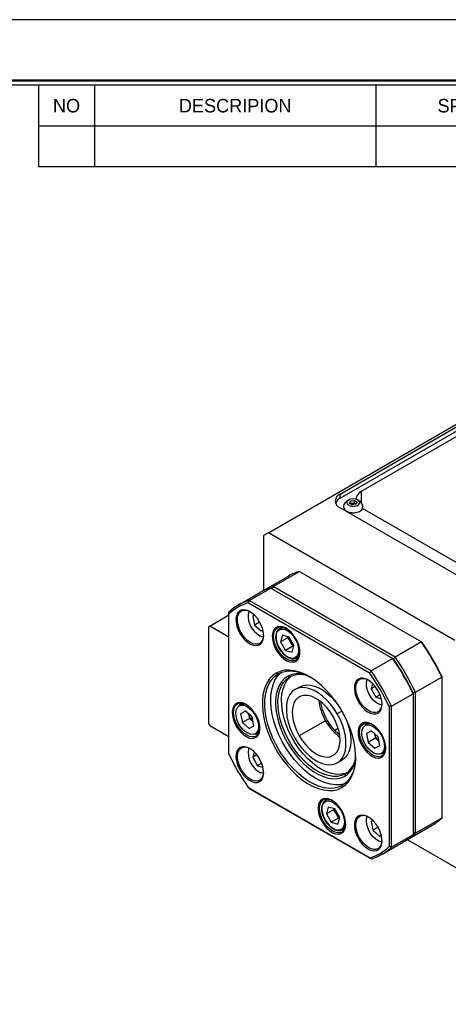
# Model space of a CAD drawing. Header units: millimetres. Extents: x 1340 to 2163, y 1155 to 1737.
# Tile 7 of 8: x 1861 to 1987, y 1446 to 1737. Entities that reach past the tile are written whole.
import ezdxf
from ezdxf.enums import TextEntityAlignment as Align

# ---------------------------------------------------------------- set-up
doc = ezdxf.new("R2010")
doc.units = ezdxf.units.MM
doc.layers.add('Z5', color=7, linetype='Continuous')
doc.layers.add('Z7', color=7, linetype='Continuous')

# ---------------------------------------------------------------- blocks, each defined once
blk = doc.blocks.new('란표제')
at = {"layer": 'Z7', "color": 0}
blk.add_line((297, 210), (0, 210), dxfattribs=at)
at = {"layer": 'Z7'}
for p, q in [((190, 203), (190, 194.34)), ((196, 203), (196, 194.34)), ((226, 203), (226, 194.34)), ((190, 198.67), (290, 198.67)), ((190, 194.34), (290, 194.34))]:
    blk.add_line(p, q, dxfattribs=at)
at = {"layer": 'Z7', "const_width": 0.25}
blk.add_lwpolyline([(290.5, 6.5), (290.5, 203.5), (10, 203.5), (10, 6.5)], close=True, dxfattribs=at)
at = {"layer": 'Z7'}
blk.add_lwpolyline([(290, 7), (290, 203), (10.5, 203), (10.5, 7)], close=True, dxfattribs=at)
at = {"layer": 'Z5', "ltscale": 0.5}
for tag, p, height in [('TITLE', (237.17, 24.41), 2.5), ('도번', (251.18, 15.64), 2.5), ('SCALE', (253.78, 9.55), 1.2), ('DATE', (277.02, 9.51), 1.2)]:
    blk.add_attdef(tag, p, '', height=height, dxfattribs=at)
at = {"layer": 'Z7'}
for s, p in [('NO', (193, 200.83)), ('DESCRIPION', (211, 200.83)), ('SPECIFICATION', (240, 200.83))]:
    blk.add_text(s, height=1.444, dxfattribs=at).set_placement(p, align=Align.MIDDLE_CENTER)
for tag, p in [('필렛', (179.25, 10.9)), ('모따기', (179.25, 8.3))]:
    blk.add_attdef(tag, text='', height=1.15, dxfattribs=at).set_placement(p, align=Align.MIDDLE_LEFT)

msp = doc.modelspace()

# ---------------------------------------------------------------- linework, layer by layer
for p, q in [((1934.1032, 1585.2406), (2023.9058, 1637.0825)), ((1955.3164, 1596.6703), (2008.3495, 1627.2856)), ((1955.3164, 1595.4455), (2008.3495, 1626.0608)), ((1961.6804, 1597.4865), (2004.8139, 1622.387)), ((1961.6804, 1593.8449), (1961.6804, 1597.4865)), ((1955.3164, 1595.4455), (1955.3164, 1596.6703)), ((1958.0725, 1594.0112), (1958.4464, 1594.6419)), ((1958.8316, 1593.5089), (1958.0725, 1594.0112)), ((1958.4464, 1594.6419), (1959.5794, 1594.7703)), ((1958.4464, 1593.7927), (1958.4464, 1594.6419)), ((1959.5794, 1594.7703), (1960.3386, 1594.268)), ((1959.5794, 1593.9211), (1959.5794, 1594.7703)), ((1960.3386, 1594.268), (1959.9647, 1593.6373)), ((2001.9855, 1565.6468), (1955.3164, 1592.5883)), ((1958.4464, 1593.7927), (1958.4341, 1593.772)), ((1959.0129, 1593.8569), (1958.4464, 1593.7927)), ((1959.9647, 1593.6373), (1958.8316, 1593.5089)), ((1959.5794, 1593.9211), (1959.0129, 1593.8569)), ((1959.959, 1593.67), (1959.5794, 1593.9211)), ((1959.9768, 1593.6578), (1959.959, 1593.67)), ((1959.977, 1593.6581), (1959.959, 1593.67)), ((2001.584, 1569.5522), (1961.9797, 1592.4153)), ((1934.1032, 1585.2406), (1932.689, 1584.4239)), ((1989.2576, 1553.4007), (1934.1032, 1585.2406)), ((1932.689, 1584.4239), (1932.689, 1568.1796)), ((1935.5175, 1569.3197), (1943.2956, 1573.81)), ((1943.2956, 1573.81), (1979.3581, 1552.9916)), ((1932.3004, 1567.9552), (1940.0786, 1572.4455)), ((1928.4464, 1565.2377), (1934.8103, 1568.9115)), ((1934.8103, 1568.9115), (1970.8728, 1548.0931)), ((1971.5799, 1548.5013), (1935.5175, 1569.3197)), ((1925.2293, 1563.8732), (1931.5933, 1567.547)), ((1964.5088, 1544.4193), (1928.4464, 1565.2377)), ((1928.2111, 1564.5571), (1964.037, 1543.8752)), ((1916.7791, 1557.6807), (1922.436, 1560.9464)), ((1922.436, 1519.8516), (1922.436, 1561.2221)), ((1929.9917, 1560.8483), (1929.48, 1560.5509)), ((1929.9929, 1560.847), (1929.48, 1560.5509)), ((1929.48, 1560.5509), (1930.0114, 1557.9683)), ((1916.7791, 1557.6807), (1916.4256, 1557.4766)), ((1916.4256, 1557.4766), (1916.4256, 1528.8976)), ((1922.436, 1554.4151), (1916.7791, 1557.6807)), ((1931.5266, 1558.8431), (1930.0114, 1557.9683)), ((1930.0114, 1557.9683), (1931.9839, 1556.2231)), ((1931.9839, 1556.2231), (1932.4911, 1556.5178)), ((1937.3829, 1556.8919), (1938.2105, 1557.3696)), ((1926.0862, 1555.7073), (1925.7241, 1555.4982)), ((1938.2626, 1554.9596), (1937.7343, 1552.9878)), ((1939.8556, 1554.2124), (1937.7343, 1552.9878)), ((1940.2343, 1554.4315), (1938.2626, 1554.9596)), ((1939.9357, 1554.5114), (1939.8556, 1554.2124)), ((1939.8556, 1554.2124), (1940.5773, 1552.9624)), ((1941.6776, 1551.9315), (1940.2343, 1554.4315)), ((1936.8145, 1550.7899), (1936.4524, 1550.5808)), ((1937.2912, 1551.0652), (1937.2405, 1551.1602)), ((1937.3268, 1551.006), (1937.2912, 1551.0652)), ((1937.7343, 1552.9878), (1939.1776, 1550.4878)), ((1941.299, 1551.7124), (1939.1776, 1550.4878)), ((1939.1776, 1550.4878), (1941.1493, 1549.9596)), ((1940.9562, 1553.1811), (1940.5773, 1552.9624)), ((1940.5773, 1552.9624), (1941.299, 1551.7124)), ((1941.1493, 1549.9596), (1941.6776, 1551.9315)), ((1941.299, 1551.7124), (1941.5975, 1551.6324)), ((1979.3581, 1552.9916), (1971.5799, 1548.5013)), ((1943.2101, 1548.7091), (1942.3825, 1548.2314)), ((1970.8728, 1548.0931), (1964.5088, 1544.4193)), ((1936.9776, 1543.5206), (1936.3741, 1543.7495)), ((1940.3489, 1542.5801), (1939.7454, 1542.809)), ((1961.0862, 1541.8534), (1960.7241, 1541.9908)), ((1963.2068, 1541.4723), (1963.3311, 1541.8348)), ((1963.2541, 1541.8667), (1963.2128, 1541.7255)), ((1977.5903, 1538.091), (1985.3685, 1542.5812)), ((1985.3685, 1542.5812), (1985.3685, 1500.9377)), ((1941.9959, 1538.9122), (1943.4101, 1539.7286)), ((1964.9073, 1540.7251), (1964.4816, 1539.1248)), ((1965.714, 1539.8362), (1964.4816, 1539.1248)), ((1964.4816, 1539.1248), (1965.9272, 1536.6261)), ((1967.1562, 1537.3355), (1965.9272, 1536.6261)), ((1965.9272, 1536.6261), (1967.5189, 1536.2028)), ((1970.5192, 1534.0089), (1976.8832, 1537.6828)), ((1976.8832, 1537.6828), (1976.8832, 1496.0392)), ((1977.5903, 1496.4474), (1977.5903, 1538.091)), ((1926.3772, 1534.8969), (1925.5494, 1534.419)), ((1969.8121, 1533.8724), (1969.8121, 1492.5019)), ((1970.5192, 1492.3654), (1970.5192, 1534.0089)), ((1927.3443, 1532.5687), (1925.901, 1531.7352)), ((1927.3445, 1532.5685), (1925.901, 1531.7352)), ((1925.901, 1531.7352), (1926.4293, 1529.1533)), ((1928.5506, 1530.378), (1926.4293, 1529.1533)), ((1929.316, 1530.8204), (1927.3443, 1532.5687)), ((1928.2703, 1531.7476), (1928.2864, 1531.6689)), ((1928.2864, 1531.6689), (1928.2715, 1531.7465)), ((1928.2864, 1531.6689), (1928.5506, 1530.378)), ((1928.5506, 1530.378), (1929.5364, 1529.5038)), ((1929.3682, 1530.5656), (1929.1216, 1530.9928)), ((1929.8443, 1528.2386), (1929.316, 1530.8204)), ((1955.8743, 1532.4919), (1954.4954, 1531.6958)), ((1966.5862, 1532.3271), (1966.5241, 1531.9449)), ((1916.4256, 1528.8976), (1916.7791, 1528.2853)), ((1916.7791, 1528.2853), (1922.436, 1525.0196)), ((1924.9812, 1528.3172), (1924.6191, 1528.1081)), ((1926.4293, 1529.1533), (1928.401, 1527.405)), ((1928.401, 1527.405), (1929.8443, 1528.2386)), ((1929.5364, 1529.5038), (1929.5963, 1529.4507)), ((1929.596, 1529.4523), (1929.5364, 1529.5038)), ((1951.0236, 1529.6895), (1943.2454, 1525.1992)), ((1954.7797, 1527.435), (1953.7444, 1526.8373)), ((1963.5871, 1529.0554), (1962.7594, 1528.5775)), ((1931.3768, 1526.2364), (1930.5494, 1525.7588)), ((1964.5543, 1526.7272), (1963.1109, 1525.8936)), ((1964.5544, 1526.727), (1963.1109, 1525.8936)), ((1963.1109, 1525.8936), (1963.6392, 1523.3118)), ((1965.7605, 1524.5364), (1963.6392, 1523.3118)), ((1966.526, 1524.9788), (1964.5543, 1526.7272)), ((1965.4803, 1525.9061), (1965.4964, 1525.8273)), ((1965.4964, 1525.8273), (1965.4815, 1525.905)), ((1965.4964, 1525.8273), (1965.7605, 1524.5364)), ((1965.7605, 1524.5364), (1966.7464, 1523.6623)), ((1966.5781, 1524.7241), (1966.3315, 1525.1513)), ((1967.0543, 1522.397), (1966.526, 1524.9788)), ((1926.0862, 1521.6418), (1925.7241, 1521.7791)), ((1962.1912, 1522.4756), (1961.829, 1522.2666)), ((1963.6392, 1523.3118), (1965.6109, 1521.5635)), ((1965.6109, 1521.5635), (1967.0543, 1522.397)), ((1966.7464, 1523.6623), (1966.8062, 1523.6092)), ((1966.8059, 1523.6108), (1966.7464, 1523.6623)), ((1929.9073, 1520.5135), (1929.4816, 1518.9131)), ((1930.714, 1519.6246), (1929.4816, 1518.9131)), ((1929.4816, 1518.9131), (1930.9272, 1516.4144)), ((1968.5867, 1520.3949), (1967.7594, 1519.9173)), ((1932.1562, 1517.1239), (1930.9272, 1516.4144)), ((1930.9272, 1516.4144), (1932.5189, 1515.9911)), ((1955.9091, 1518.0774), (1954.4949, 1517.261)), ((1956.8489, 1514.0013), (1956.7454, 1513.3642)), ((1964.037, 1489.1669), (1928.2111, 1509.8488)), ((1928.4464, 1509.7129), (1964.5088, 1488.8945)), ((1931.5862, 1512.1155), (1931.5241, 1511.7332)), ((1955.9776, 1510.6116), (1955.8741, 1509.9745)), ((1950.9262, 1506.1049), (1951.7538, 1506.5826)), ((1951.8059, 1504.1726), (1951.2776, 1502.2007)), ((1953.7776, 1503.6444), (1951.8059, 1504.1726)), ((1953.3989, 1503.4253), (1951.2776, 1502.2007)), ((1951.2776, 1502.2007), (1952.721, 1499.7007)), ((1954.8423, 1500.9253), (1952.721, 1499.7007)), ((1953.479, 1503.7244), (1953.3989, 1503.4253)), ((1953.3989, 1503.4253), (1954.1206, 1502.1753)), ((1955.221, 1501.1444), (1953.7776, 1503.6444)), ((1954.4995, 1502.3941), (1954.1206, 1502.1753)), ((1954.1206, 1502.1753), (1954.8423, 1500.9253)), ((1954.6926, 1499.1726), (1955.221, 1501.1444)), ((1954.8423, 1500.9253), (1955.1408, 1500.8454)), ((1985.3685, 1500.9377), (1977.5903, 1496.4474)), ((1950.3578, 1500.0029), (1949.9957, 1499.7938)), ((1950.8345, 1500.2781), (1950.7838, 1500.3731)), ((1950.8701, 1500.219), (1950.8345, 1500.2781)), ((1952.721, 1499.7007), (1954.6926, 1499.1726)), ((1964.9917, 1500.2265), (1964.48, 1499.9292)), ((1964.9929, 1500.2253), (1964.48, 1499.9292)), ((1964.48, 1499.9292), (1965.0114, 1497.3465)), ((1966.5266, 1498.2213), (1965.0114, 1497.3465)), ((1974.7987, 1494.3421), (1982.5769, 1498.8323)), ((1956.7534, 1497.9221), (1955.9258, 1497.4444)), ((1961.0862, 1495.0855), (1960.7241, 1494.8764)), ((1965.0114, 1497.3465), (1966.9839, 1495.6013)), ((1966.9839, 1495.6013), (1967.4911, 1495.896)), ((1976.8832, 1496.0392), (1970.5192, 1492.3654)), ((1967.7276, 1490.26), (1974.0916, 1493.9339)), ((1974.4405, 1494.1421), (1974.7987, 1494.3421)), ((1974.7714, 1494.3524), (1974.7987, 1494.3421)), ((1975.1878, 1494.5667), (2006.5817, 1476.4434)), ((1967.1241, 1490.4889), (1967.7276, 1490.26))]:
    msp.add_line(p, q)
at = {"flags": 128}
for points in [[(1959.8289, 1595.191), (1959.1289, 1595.25), (1958.4392, 1595.159), (1957.853, 1594.9304), (1957.4495, 1594.5949), (1957.2832, 1594.198), (1957.3765, 1593.7932), (1957.7168, 1593.4351), (1958.2582, 1593.1722), (1958.9275, 1593.04), (1959.6343, 1593.0563), (1960.2833, 1593.2188), (1960.7867, 1593.5058), (1961.0766, 1593.8783), (1961.1137, 1594.2861), (1960.8932, 1594.6742), (1960.4447, 1594.99), (1959.8289, 1595.191)], [(1956.378, 1592.9983), (1956.3713, 1592.9653), (1956.4089, 1592.4754), (1956.695, 1592.0136), (1957.2041, 1591.621), (1957.8911, 1591.3325), (1958.6949, 1591.1737), (1959.544, 1591.1587), (1960.3631, 1591.2889), (1961.0793, 1591.5526), (1961.629, 1591.9265), (1961.9634, 1592.3774), (1962.0527, 1592.8651), (1962.0338, 1592.995)], [(1931.5241, 1558.8476), (1930.8577, 1559.8553), (1930.0938, 1560.7458), (1929.2656, 1561.4801), (1928.4094, 1562.0262), (1927.5626, 1562.3602), (1926.7621, 1562.4675), (1926.0431, 1562.3434), (1925.4368, 1561.9933), (1924.9698, 1561.4325), (1924.6626, 1560.6855), (1924.5285, 1559.7851), (1924.5733, 1558.7705), (1924.7952, 1557.686), (1925.1845, 1556.5791), (1925.7241, 1555.4982)], [(1926.0862, 1555.7073), (1925.6025, 1556.667), (1925.2431, 1557.6509), (1925.0218, 1558.6212), (1924.9471, 1559.5405), (1925.0218, 1560.3735), (1925.2431, 1561.0882), (1925.6025, 1561.6571), (1926.0862, 1562.0585)], [(1925.7241, 1555.4982), (1926.3904, 1554.4905), (1927.1543, 1553.6), (1927.9825, 1552.8656), (1928.8387, 1552.3195), (1929.6855, 1551.9855), (1930.486, 1551.8783), (1931.205, 1552.0024), (1931.8113, 1552.3525), (1932.2783, 1552.9133), (1932.5855, 1553.6602), (1932.7197, 1554.5607), (1932.6748, 1555.5753), (1932.4529, 1556.6598), (1932.0636, 1557.7666), (1931.5241, 1558.8476)], [(1942.2524, 1553.9302), (1941.5861, 1554.9379), (1940.8221, 1555.8284), (1939.994, 1556.5628), (1939.1378, 1557.1089), (1938.2909, 1557.4429), (1937.4905, 1557.5501), (1936.7714, 1557.426), (1936.1652, 1557.0759), (1935.6982, 1556.5151), (1935.3909, 1555.7682), (1935.2568, 1554.8677), (1935.3017, 1553.8531), (1935.5236, 1552.7686), (1935.9128, 1551.6618), (1936.4524, 1550.5808)], [(1936.8145, 1550.7899), (1936.3309, 1551.7497), (1935.9715, 1552.7336), (1935.7502, 1553.7038), (1935.6754, 1554.6231), (1935.7502, 1555.4561), (1935.9715, 1556.1708), (1936.3309, 1556.7398), (1936.8145, 1557.1411)], [(1937.331, 1551.0881), (1936.8316, 1552.1124), (1936.4993, 1553.1569), (1936.3533, 1554.1609), (1936.4022, 1555.066), (1936.6431, 1555.8196), (1937.062, 1556.3779), (1937.6345, 1556.7086), (1938.3275, 1556.7923), (1939.1005, 1556.6242), (1939.9088, 1556.214), (1940.7052, 1555.5857), (1941.4436, 1554.7757), (1942.081, 1553.8311)], [(1939.8905, 1556.6399), (1939.4869, 1556.8472), (1938.715, 1557.0894), (1938.0017, 1557.1045), (1937.3827, 1556.8918), (1936.8891, 1556.462), (1936.5456, 1555.8366), (1936.3694, 1555.047), (1936.3694, 1554.1327), (1936.5456, 1553.1397), (1936.8891, 1552.1177), (1937.3208, 1551.2271)], [(1931.5862, 1552.5322), (1930.9969, 1552.3139), (1930.3245, 1552.2871), (1929.5949, 1552.4527), (1928.8362, 1552.8044), (1928.0775, 1553.3287), (1927.3479, 1554.0054), (1926.6755, 1554.8086), (1926.0862, 1555.7073)], [(1936.4524, 1550.5808), (1937.1187, 1549.5731), (1937.8827, 1548.6826), (1938.7108, 1547.9483), (1939.567, 1547.4022), (1940.4139, 1547.0682), (1941.2143, 1546.9609), (1941.9334, 1547.085), (1942.5396, 1547.4351), (1943.0066, 1547.9959), (1943.3139, 1548.7429), (1943.448, 1549.6433), (1943.4031, 1550.6579), (1943.1812, 1551.7424), (1942.792, 1552.8493), (1942.2524, 1553.9302)], [(1942.081, 1553.8311), (1942.5803, 1552.8068), (1942.9126, 1551.7623), (1943.0586, 1550.7584), (1943.0097, 1549.8533), (1942.7688, 1549.0997), (1942.3499, 1548.5413), (1941.7774, 1548.2107), (1941.0844, 1548.127), (1940.3114, 1548.2951), (1939.5032, 1548.7052), (1938.7067, 1549.3335), (1937.9683, 1550.1435), (1937.331, 1551.0881)], [(1942.081, 1553.8311), (1942.1087, 1553.8472), (1942.1422, 1553.8665), (1942.1802, 1553.8884), (1942.2211, 1553.9121), (1942.2524, 1553.9301)], [(1942.3145, 1547.6148), (1941.7252, 1547.3965), (1941.0528, 1547.3697), (1940.3233, 1547.5353), (1939.5645, 1547.887), (1938.8058, 1548.4113), (1938.0762, 1549.088), (1937.4039, 1549.8912), (1936.8145, 1550.7899)], [(1937.331, 1551.0881), (1937.31, 1551.076), (1937.2966, 1551.0683), (1937.2913, 1551.0652), (1937.2912, 1551.0652)], [(1937.3827, 1551.118), (1938.0017, 1550.1906), (1938.715, 1549.3822), (1939.4869, 1548.7332), (1940.2786, 1548.2761), (1941.0504, 1548.034), (1941.7638, 1548.0189), (1942.3827, 1548.2315), (1942.8764, 1548.6614), (1943.2199, 1549.2867), (1943.396, 1550.0764), (1943.4183, 1550.5289)], [(1955.8741, 1509.9745), (1956.94, 1510.7423), (1957.8597, 1511.7282), (1958.6208, 1512.9186), (1959.2128, 1514.2977), (1959.6278, 1515.8466), (1959.8602, 1517.5446), (1959.9068, 1519.3685), (1959.7671, 1521.2937), (1959.4428, 1523.2943), (1958.9384, 1525.3431), (1958.2608, 1527.4125), (1957.419, 1529.4744), (1956.4245, 1531.5009), (1955.2906, 1533.4648), (1954.0329, 1535.3393), (1952.6681, 1537.0992), (1951.2149, 1538.7207), (1949.6928, 1540.1818), (1948.1225, 1541.4628), (1946.5251, 1542.5463), (1944.9223, 1543.4177), (1943.3358, 1544.0652), (1941.7869, 1544.4801), (1940.2968, 1544.6568), (1938.8854, 1544.5927), (1937.5719, 1544.289), (1936.3741, 1543.7495)], [(1936.3741, 1543.7495), (1935.3081, 1542.9817), (1934.3884, 1541.9958), (1933.6274, 1540.8053), (1933.0353, 1539.4263), (1932.6203, 1537.8773), (1932.3879, 1536.1794), (1932.3413, 1534.3555), (1932.4811, 1532.4302), (1932.8053, 1530.4297), (1933.3097, 1528.3809), (1933.9873, 1526.3115), (1934.8291, 1524.2496), (1935.8236, 1522.2231), (1936.9575, 1520.2592), (1938.2153, 1518.3847), (1939.58, 1516.6248), (1941.0332, 1515.0033), (1942.5553, 1513.5422), (1944.1257, 1512.2612), (1945.723, 1511.1777), (1947.3258, 1510.3063), (1948.9124, 1509.6588), (1950.4612, 1509.2439), (1951.9514, 1509.0672), (1953.3627, 1509.1312), (1954.6762, 1509.435), (1955.8741, 1509.9745)], [(1955.9776, 1510.6116), (1954.8105, 1510.086), (1953.5307, 1509.79), (1952.1555, 1509.7276), (1950.7035, 1509.8997), (1949.1944, 1510.304), (1947.6486, 1510.9349), (1946.0869, 1511.784), (1944.5304, 1512.8397), (1943.0004, 1514.0878), (1941.5173, 1515.5115), (1940.1013, 1517.0914), (1938.7716, 1518.8061), (1937.5461, 1520.6326), (1936.4413, 1522.5461), (1935.4723, 1524.5207), (1934.6521, 1526.5297), (1933.9918, 1528.546), (1933.5004, 1530.5423), (1933.1844, 1532.4916), (1933.0483, 1534.3675), (1933.0937, 1536.1446), (1933.3201, 1537.799), (1933.7245, 1539.3082), (1934.3013, 1540.6519), (1935.0428, 1541.8119), (1935.939, 1542.7724), (1936.9776, 1543.5206)], [(1956.8195, 1511.1928), (1956.5783, 1511.1065), (1955.2985, 1510.8105), (1953.9233, 1510.7481), (1952.4713, 1510.9202), (1950.9622, 1511.3245), (1949.4163, 1511.9554), (1947.8546, 1512.8045), (1946.2982, 1513.8602), (1944.7681, 1515.1083), (1943.2851, 1516.532), (1941.8691, 1518.1119), (1940.5394, 1519.8266), (1939.3138, 1521.6531), (1938.2091, 1523.5666), (1937.24, 1525.5412), (1936.4198, 1527.5503), (1935.7596, 1529.5665), (1935.2681, 1531.5628), (1934.9522, 1533.5121), (1934.816, 1535.388), (1934.8615, 1537.1651), (1935.0879, 1538.8195), (1935.4923, 1540.3287), (1936.0691, 1541.6724), (1936.8106, 1542.8324), (1937.7067, 1543.7929), (1937.9035, 1543.9599)], [(1939.7454, 1542.809), (1938.7828, 1542.11), (1937.9582, 1541.2065), (1937.2836, 1540.1117), (1936.7689, 1538.8416), (1936.4215, 1537.4146), (1936.2465, 1535.8515), (1936.2465, 1534.1753), (1936.4215, 1532.4103), (1936.7689, 1530.5822), (1937.2836, 1528.7177), (1937.9582, 1526.844), (1938.7828, 1524.9884), (1939.7454, 1523.1781), (1940.8319, 1521.4393), (1942.0266, 1519.7974), (1943.3119, 1518.2764), (1944.6691, 1516.8985), (1946.0786, 1515.6837), (1947.5196, 1514.6497), (1948.9712, 1513.8117), (1950.4122, 1513.1819), (1951.8216, 1512.7694), (1953.1789, 1512.5803), (1954.4642, 1512.6173), (1955.6588, 1512.8799), (1956.7454, 1513.3642)], [(1956.8489, 1514.0013), (1955.7499, 1513.5169), (1954.5381, 1513.2654), (1953.2326, 1513.2509), (1951.854, 1513.4736), (1950.4241, 1513.93), (1948.9654, 1514.6129), (1947.5009, 1515.5114), (1946.0538, 1516.6115), (1944.6468, 1517.8958), (1943.3021, 1519.344), (1942.041, 1520.9334), (1940.8832, 1522.6387), (1939.8472, 1524.4332), (1938.9492, 1526.2885), (1938.2033, 1528.1754), (1937.6214, 1530.0641), (1937.2127, 1531.9248), (1936.9834, 1533.7283), (1936.9374, 1535.4459), (1937.0753, 1537.0508), (1937.3949, 1538.5175), (1937.8912, 1539.8229), (1938.5564, 1540.9464), (1939.38, 1541.8703), (1940.3489, 1542.5801)], [(1936.9776, 1543.5206), (1938.1447, 1544.0462), (1939.4245, 1544.3422), (1940.7997, 1544.4046), (1942.2517, 1544.2325), (1943.7608, 1543.8282), (1945.3067, 1543.1973), (1946.3042, 1542.6792)], [(1957.3615, 1514.3366), (1956.8105, 1514.1292), (1955.5987, 1513.8777), (1954.2932, 1513.8632), (1952.9147, 1514.0859), (1951.4848, 1514.5423), (1950.0261, 1515.2252), (1948.5616, 1516.1237), (1947.1145, 1517.2238), (1945.7074, 1518.5081), (1944.3628, 1519.9563), (1943.1016, 1521.5457), (1941.9439, 1523.251), (1940.9078, 1525.0455), (1940.0098, 1526.9008), (1939.264, 1528.7877), (1938.6821, 1530.6764), (1938.2733, 1532.5371), (1938.0441, 1534.3406), (1937.9981, 1536.0583), (1938.136, 1537.6631), (1938.4556, 1539.1298), (1938.9519, 1540.4352), (1939.6171, 1541.5587), (1940.4406, 1542.4826), (1940.897, 1542.8571)], [(1960.7241, 1541.9908), (1960.1845, 1541.5328), (1959.7952, 1540.8754), (1959.5733, 1540.0471), (1959.5285, 1539.0843), (1959.6626, 1538.029), (1959.9698, 1536.9273), (1960.4368, 1535.8273), (1961.0431, 1534.7773), (1961.7621, 1533.8229), (1962.5626, 1533.006), (1963.4094, 1532.3623), (1964.2656, 1531.9198), (1965.0938, 1531.698), (1965.8577, 1531.7064), (1966.5241, 1531.9449)], [(1966.5862, 1532.3271), (1965.9053, 1532.0932), (1965.1207, 1532.1098), (1964.2716, 1532.3762), (1963.4007, 1532.8789), (1962.5517, 1533.5928), (1961.7671, 1534.4821), (1961.0862, 1535.5022), (1960.5432, 1536.6019), (1960.1653, 1537.7261), (1959.9716, 1538.8185), (1959.9716, 1539.8241), (1960.1653, 1540.6927), (1960.5432, 1541.3806), (1961.0862, 1541.8534)], [(1966.5241, 1531.9449), (1967.0636, 1532.4028), (1967.4529, 1533.0603), (1967.6748, 1533.8885), (1967.7197, 1534.8513), (1967.5855, 1535.9067), (1967.2783, 1537.0084), (1966.8113, 1538.1083), (1966.205, 1539.1584), (1965.486, 1540.1127), (1964.6855, 1540.9296), (1963.8387, 1541.5733), (1962.9825, 1542.0158), (1962.1543, 1542.2377), (1961.3904, 1542.2292), (1960.7241, 1541.9908)], [(1954.4954, 1531.6958), (1953.5423, 1533.1997), (1952.4814, 1534.5995), (1951.3342, 1535.8667), (1950.1242, 1536.9755), (1948.8759, 1537.9033), (1947.6148, 1538.6314), (1946.3665, 1539.1447), (1945.1565, 1539.433), (1944.0094, 1539.4903), (1942.9485, 1539.3154), (1941.9954, 1538.9119), (1941.1695, 1538.2881), (1940.4877, 1537.4566), (1939.9638, 1536.4343), (1939.6085, 1535.2422), (1939.4291, 1533.9043), (1939.4291, 1532.448), (1939.6085, 1530.9029), (1939.9638, 1529.3005), (1940.4877, 1527.6734), (1941.1695, 1526.0547), (1941.9954, 1524.4774)], [(1943.4101, 1539.7286), (1944.3627, 1540.1318), (1945.4236, 1540.3067), (1946.5707, 1540.2494), (1947.7808, 1539.9611), (1949.029, 1539.4478), (1950.2901, 1538.7198), (1951.5384, 1537.7919), (1952.7484, 1536.6831), (1953.8956, 1535.4159), (1954.7138, 1534.3587)], [(1967.6923, 1534.2802), (1967.3268, 1534.351), (1966.5554, 1534.6645), (1965.7784, 1535.1901), (1965.0377, 1535.8996), (1964.3734, 1536.7547), (1963.8211, 1537.7094), (1963.4106, 1538.7121), (1963.1642, 1539.7087), (1963.095, 1540.6457), (1963.2068, 1541.4723)], [(1953.2454, 1530.974), (1952.3542, 1532.36), (1951.351, 1533.6295), (1950.263, 1534.7478), (1949.12, 1535.6844), (1947.9532, 1536.4137), (1946.7943, 1536.9159), (1945.675, 1537.1773), (1944.6258, 1537.1907), (1943.6754, 1536.9557), (1942.8496, 1536.4788), (1942.1709, 1535.773), (1941.658, 1534.8576), (1941.3248, 1533.7574), (1941.1804, 1532.5026), (1941.2286, 1531.1273), (1941.4683, 1529.6691), (1941.8928, 1528.1677), (1942.4906, 1526.664), (1943.2454, 1525.1992)], [(1930.4191, 1531.4574), (1929.7528, 1532.4652), (1928.9888, 1533.3557), (1928.1607, 1534.09), (1927.3045, 1534.6361), (1926.4576, 1534.9701), (1925.6572, 1535.0774), (1924.9381, 1534.9532), (1924.3318, 1534.6031), (1923.8649, 1534.0424), (1923.5576, 1533.2954), (1923.4235, 1532.395), (1923.4684, 1531.3803), (1923.6903, 1530.2959), (1924.0795, 1529.189), (1924.6191, 1528.1081)], [(1924.9812, 1528.3172), (1924.4976, 1529.2769), (1924.1382, 1530.2608), (1923.9169, 1531.2311), (1923.8421, 1532.1503), (1923.9169, 1532.9833), (1924.1382, 1533.6981), (1924.4976, 1534.267), (1924.9812, 1534.6684)], [(1930.2476, 1525.8732), (1929.6103, 1525.6645), (1928.8719, 1525.7071), (1928.0754, 1525.9983), (1927.2672, 1526.5213), (1926.4942, 1527.2458), (1925.8012, 1528.1295), (1925.2287, 1529.1212), (1924.8098, 1530.1632), (1924.5689, 1531.1949), (1924.52, 1532.1565), (1924.666, 1532.9919), (1924.9983, 1533.6527), (1925.4976, 1534.1005)], [(1925.4976, 1534.1005), (1926.135, 1534.3092), (1926.8343, 1534.2749)], [(1926.8343, 1534.2749), (1926.8734, 1534.2667), (1927.6698, 1533.9754), (1928.4781, 1533.4524), (1929.2511, 1532.7279), (1929.9441, 1531.8442), (1930.5166, 1530.8525), (1930.9355, 1529.8105), (1931.1764, 1528.7788), (1931.2253, 1527.8172), (1931.0793, 1526.9818), (1931.0162, 1526.8061)], [(1924.6191, 1528.1081), (1925.2854, 1527.1003), (1926.0493, 1526.2098), (1926.8775, 1525.4755), (1927.7337, 1524.9294), (1928.5806, 1524.5954), (1929.381, 1524.4881), (1930.1001, 1524.6123), (1930.7063, 1524.9624), (1931.1733, 1525.5232), (1931.4806, 1526.2701), (1931.6147, 1527.1706), (1931.5698, 1528.1852), (1931.3479, 1529.2696), (1930.9587, 1530.3765), (1930.4191, 1531.4574)], [(1941.9954, 1524.4774), (1942.9485, 1522.9735), (1944.0094, 1521.5737), (1945.1565, 1520.3065), (1946.3665, 1519.1977), (1947.6148, 1518.2699), (1948.8759, 1517.5418), (1950.1242, 1517.0285), (1951.3342, 1516.7402), (1952.4814, 1516.683), (1953.5423, 1516.8578), (1954.4954, 1517.2613), (1955.3212, 1517.8851), (1956.003, 1518.7166), (1956.5269, 1519.7389), (1956.8822, 1520.9311), (1957.0617, 1522.2689), (1957.0617, 1523.7252), (1956.8822, 1525.2703), (1956.5269, 1526.8727), (1956.003, 1528.4998), (1955.3212, 1530.1185), (1954.4954, 1531.6958)], [(1943.2454, 1525.1992), (1944.1365, 1523.8132), (1945.1398, 1522.5437), (1946.2277, 1521.4254), (1947.3707, 1520.4888), (1948.5376, 1519.7595), (1949.6965, 1519.2573), (1950.8158, 1518.9959), (1951.865, 1518.9825), (1952.8154, 1519.2175), (1953.6412, 1519.6944), (1954.3198, 1520.4002), (1954.8327, 1521.3156), (1955.166, 1522.4158), (1955.3104, 1523.6706), (1955.2621, 1525.0459), (1955.0225, 1526.5042), (1954.598, 1528.0056), (1954.0002, 1529.5092), (1953.2454, 1530.974)], [(1956.9116, 1530.5515), (1957.4173, 1529.3162), (1957.9411, 1527.6891), (1958.2964, 1526.0867), (1958.4759, 1524.5416), (1958.4759, 1523.0853), (1958.2964, 1521.7475), (1957.9411, 1520.5553), (1957.4173, 1519.533), (1956.7354, 1518.7015), (1955.9096, 1518.0777), (1955.9091, 1518.0774)], [(1930.4812, 1525.1421), (1929.8919, 1524.9238), (1929.2195, 1524.8969), (1928.4899, 1525.0625), (1927.7312, 1525.4142), (1926.9725, 1525.9385), (1926.2429, 1526.6153), (1925.5706, 1527.4184), (1924.9812, 1528.3172)], [(1967.629, 1525.6159), (1966.9627, 1526.6236), (1966.1988, 1527.5141), (1965.3706, 1528.2485), (1964.5144, 1528.7946), (1963.6675, 1529.1286), (1962.8671, 1529.2358), (1962.148, 1529.1117), (1961.5418, 1528.7616), (1961.0748, 1528.2008), (1960.7675, 1527.4539), (1960.6334, 1526.5534), (1960.6783, 1525.5388), (1960.9002, 1524.4544), (1961.2894, 1523.3475), (1961.829, 1522.2666)], [(1962.1912, 1522.4756), (1961.7075, 1523.4354), (1961.3481, 1524.4193), (1961.1268, 1525.3895), (1961.0521, 1526.3088), (1961.1268, 1527.1418), (1961.3481, 1527.8565), (1961.7075, 1528.4255), (1962.1912, 1528.8268)], [(1967.4576, 1520.0317), (1966.8202, 1519.823), (1966.0818, 1519.8655), (1965.2854, 1520.1568), (1964.4771, 1520.6798), (1963.7041, 1521.4042), (1963.0112, 1522.288), (1962.4386, 1523.2797), (1962.0197, 1524.3217), (1961.7788, 1525.3534), (1961.7299, 1526.3149), (1961.8759, 1527.1504), (1962.2082, 1527.8112), (1962.7076, 1528.259)], [(1962.7076, 1528.259), (1963.345, 1528.4676), (1964.0442, 1528.4333)], [(1964.0442, 1528.4333), (1964.0833, 1528.4251), (1964.8798, 1528.1339), (1965.688, 1527.6109), (1966.4611, 1526.8864), (1967.154, 1526.0027), (1967.7265, 1525.011), (1968.1454, 1523.969), (1968.3863, 1522.9373), (1968.4352, 1521.9757), (1968.2893, 1521.1403), (1968.2261, 1520.9646)], [(1931.0162, 1526.8061), (1930.747, 1526.321), (1930.2476, 1525.8732)], [(1955.2069, 1525.4994), (1954.8567, 1525.7843), (1953.7444, 1526.8373)], [(1961.829, 1522.2666), (1962.4953, 1521.2588), (1963.2593, 1520.3683), (1964.0874, 1519.634), (1964.9437, 1519.0879), (1965.7905, 1518.7539), (1966.5909, 1518.6466), (1967.31, 1518.7707), (1967.9163, 1519.1209), (1968.3832, 1519.6816), (1968.6905, 1520.4286), (1968.8246, 1521.329), (1968.7797, 1522.3437), (1968.5578, 1523.4281), (1968.1686, 1524.535), (1967.629, 1525.6159)], [(1925.7241, 1521.7791), (1925.1845, 1521.3212), (1924.7952, 1520.6637), (1924.5733, 1519.8355), (1924.5285, 1518.8727), (1924.6626, 1517.8173), (1924.9698, 1516.7156), (1925.4368, 1515.6157), (1926.0431, 1514.5656), (1926.7621, 1513.6113), (1927.5626, 1512.7944), (1928.4094, 1512.1506), (1929.2656, 1511.7082), (1930.0938, 1511.4863), (1930.8577, 1511.4948), (1931.5241, 1511.7332)], [(1931.5862, 1512.1155), (1930.9053, 1511.8815), (1930.1207, 1511.8982), (1929.2716, 1512.1645), (1928.4007, 1512.6673), (1927.5517, 1513.3812), (1926.7671, 1514.2705), (1926.0862, 1515.2906), (1925.5432, 1516.3903), (1925.1653, 1517.5145), (1924.9716, 1518.6068), (1924.9716, 1519.6125), (1925.1653, 1520.481), (1925.5432, 1521.169), (1926.0862, 1521.6418)], [(1931.5241, 1511.7332), (1932.0636, 1512.1912), (1932.4529, 1512.8486), (1932.6748, 1513.6769), (1932.7197, 1514.6397), (1932.5855, 1515.695), (1932.2783, 1516.7967), (1931.8113, 1517.8966), (1931.205, 1518.9467), (1930.486, 1519.9011), (1929.6855, 1520.718), (1928.8387, 1521.3617), (1927.9825, 1521.8042), (1927.1543, 1522.026), (1926.3904, 1522.0175), (1925.7241, 1521.7791)], [(1928.2685, 1521.4619), (1928.3291, 1521.6185), (1928.3311, 1521.6232)], [(1967.6912, 1519.3006), (1967.1018, 1519.0823), (1966.4294, 1519.0554), (1965.6999, 1519.221), (1964.9412, 1519.5727), (1964.1824, 1520.097), (1963.4529, 1520.7737), (1962.7805, 1521.5769), (1962.1912, 1522.4756)], [(1959.9115, 1519.1081), (1959.8615, 1517.9876), (1959.6351, 1516.3332), (1959.2307, 1514.824), (1958.6539, 1513.4803), (1957.9124, 1512.3203), (1957.0163, 1511.3598), (1955.9776, 1510.6116)], [(1968.2261, 1520.9646), (1967.9569, 1520.4795), (1967.4576, 1520.0317)], [(1932.6923, 1514.0686), (1931.9444, 1514.2683), (1931.8884, 1514.2916)], [(1955.7957, 1503.1432), (1955.1294, 1504.1509), (1954.3655, 1505.0414), (1953.5373, 1505.7757), (1952.6811, 1506.3218), (1951.8342, 1506.6558), (1951.0338, 1506.7631), (1950.3147, 1506.639), (1949.7085, 1506.2889), (1949.2415, 1505.7281), (1948.9342, 1504.9811), (1948.8001, 1504.0807), (1948.845, 1503.066), (1949.0669, 1501.9816), (1949.4561, 1500.8747), (1949.9957, 1499.7938)], [(1950.3578, 1500.0029), (1949.8742, 1500.9626), (1949.5148, 1501.9465), (1949.2935, 1502.9168), (1949.2188, 1503.8361), (1949.2935, 1504.6691), (1949.5148, 1505.3838), (1949.8742, 1505.9527), (1950.3578, 1506.3541)], [(1950.8743, 1500.3011), (1950.3749, 1501.3254), (1950.0426, 1502.3699), (1949.8966, 1503.3738), (1949.9455, 1504.2789), (1950.1864, 1505.0325), (1950.6053, 1505.5909), (1951.1779, 1505.9215), (1951.8708, 1506.0052), (1952.6438, 1505.8371), (1953.4521, 1505.427), (1954.2485, 1504.7987), (1954.9869, 1503.9887), (1955.6243, 1503.0441)], [(1953.4338, 1505.8529), (1953.0302, 1506.0602), (1952.2583, 1506.3023), (1951.545, 1506.3174), (1950.926, 1506.1048), (1950.4324, 1505.6749), (1950.0889, 1505.0495), (1949.9127, 1504.2599), (1949.9127, 1503.3457), (1950.0889, 1502.3527), (1950.4324, 1501.3307), (1950.8641, 1500.44)], [(1949.9957, 1499.7938), (1950.662, 1498.7861), (1951.426, 1497.8956), (1952.2541, 1497.1612), (1953.1104, 1496.6151), (1953.9572, 1496.2811), (1954.7576, 1496.1739), (1955.4767, 1496.298), (1956.083, 1496.6481), (1956.5499, 1497.2089), (1956.8572, 1497.9558), (1956.9913, 1498.8563), (1956.9464, 1499.8709), (1956.7245, 1500.9554), (1956.3353, 1502.0622), (1955.7957, 1503.1432)], [(1955.6243, 1503.0441), (1956.1236, 1502.0198), (1956.4559, 1500.9753), (1956.6019, 1499.9713), (1956.553, 1499.0662), (1956.3121, 1498.3126), (1955.8932, 1497.7543), (1955.3207, 1497.4236), (1954.6277, 1497.3399), (1953.8547, 1497.508), (1953.0465, 1497.9182), (1952.25, 1498.5465), (1951.5117, 1499.3565), (1950.8743, 1500.3011)], [(1955.6243, 1503.0441), (1955.652, 1503.0601), (1955.6856, 1503.0795), (1955.7235, 1503.1014), (1955.7644, 1503.125), (1955.7957, 1503.1431)], [(1966.5241, 1498.2258), (1965.8577, 1499.2335), (1965.0938, 1500.124), (1964.2656, 1500.8584), (1963.4094, 1501.4045), (1962.5626, 1501.7384), (1961.7621, 1501.8457), (1961.0431, 1501.7216), (1960.4368, 1501.3715), (1959.9698, 1500.8107), (1959.6626, 1500.0638), (1959.5285, 1499.1633), (1959.5733, 1498.1487), (1959.7952, 1497.0642), (1960.1845, 1495.9574), (1960.7241, 1494.8764)], [(1961.0862, 1495.0855), (1960.6025, 1496.0453), (1960.2431, 1497.0292), (1960.0218, 1497.9994), (1959.9471, 1498.9187), (1960.0218, 1499.7517), (1960.2431, 1500.4664), (1960.6025, 1501.0354), (1961.0862, 1501.4367)], [(1967.6923, 1493.8635), (1967.5139, 1493.8914), (1966.7504, 1494.1487), (1965.9709, 1494.6235), (1965.2173, 1495.2902), (1964.5303, 1496.113), (1963.9469, 1497.0474), (1963.4986, 1498.0431), (1963.2095, 1499.0464), (1963.0953, 1500.0032), (1963.1621, 1500.8619), (1963.3311, 1501.4181)], [(1955.8578, 1496.8278), (1955.2685, 1496.6095), (1954.5961, 1496.5826), (1953.8666, 1496.7483), (1953.1078, 1497.1), (1952.3491, 1497.6243), (1951.6196, 1498.301), (1950.9472, 1499.1042), (1950.3578, 1500.0029)], [(1950.8743, 1500.3011), (1950.8533, 1500.289), (1950.8399, 1500.2812), (1950.8346, 1500.2782), (1950.8345, 1500.2781)], [(1950.926, 1500.3309), (1951.545, 1499.4036), (1952.2583, 1498.5951), (1953.0302, 1497.9461), (1953.8219, 1497.4891), (1954.5938, 1497.2469), (1955.3071, 1497.2318), (1955.926, 1497.4445), (1956.4197, 1497.8743), (1956.7632, 1498.4997), (1956.9393, 1499.2893), (1956.9616, 1499.7419)], [(1960.7241, 1494.8764), (1961.3904, 1493.8687), (1962.1543, 1492.9782), (1962.9825, 1492.2438), (1963.8387, 1491.6977), (1964.6855, 1491.3638), (1965.486, 1491.2565), (1966.205, 1491.3806), (1966.8113, 1491.7307), (1967.2783, 1492.2915), (1967.5855, 1493.0384), (1967.7197, 1493.9389), (1967.6748, 1494.9535), (1967.4529, 1496.038), (1967.0636, 1497.1449), (1966.5241, 1498.2258)], [(1966.5862, 1491.9104), (1965.9969, 1491.6921), (1965.3245, 1491.6653), (1964.5949, 1491.8309), (1963.8362, 1492.1826), (1963.0775, 1492.7069), (1962.3479, 1493.3836), (1961.6755, 1494.1868), (1961.0862, 1495.0855)]]:
    msp.add_lwpolyline(points, dxfattribs=at)
for centre, radius, start, end in [((1962.9617, 1594.6955), 3.0711, 114.658309, 171.115602), ((1956.0911, 1594.6293), 2.1831, 110.783421, 249.216579), ((1956.6498, 1592.8321), 2.9339, 117.03164, 156.182759), ((1959.2055, 1593.5867), 2.4932, 253.108167, 286.891833), ((1959.1387, 1592.5282), 1.3346, 95.406876, 117.439206), ((1959.2055, 1593.6082), 2.4991, 255.782863, 284.217137), ((1959.2156, 1592.3953), 1.4756, 59.749943, 97.897297), ((1947.2773, 1559.948), 14.4224, 106.025994, 119.950525), ((1938.792, 1555.0496), 14.4224, 106.025994, 119.950525), ((1939.4782, 1555.5098), 14.3667, 106.002932, 121.602002), ((1932.3959, 1551.4589), 14.3336, 105.994334, 134.016418), ((1932.2035, 1550.9757), 14.1561, 106.381439, 133.629313), ((1927.2175, 1559.5786), 2.7258, 56.242021, 114.521957), ((1934.5264, 1560.5622), 6.369, 166.58496, 231.805753), ((1937.9458, 1554.6612), 2.7258, 56.242019, 114.521956), ((1933.3678, 1558.4137), 3.9861, 225.787731, 260.243052), ((1933.76, 1558.669), 4.4006, 226.295989, 255.811286), ((1930.0035, 1554.7519), 2.7262, 305.488793, 3.749133), ((1943.7685, 1554.8736), 3.7198, 186.144711, 210.917263), ((1943.8279, 1554.7704), 3.7196, 209.082733, 233.847518), ((1919.0795, 1511.2495), 73.3206, 25.297939, 34.702062), ((1919.9166, 1511.7327), 72.4736, 25.429512, 34.570488), ((1940.7319, 1549.8346), 2.7262, 305.488794, 3.749138), ((1910.5942, 1506.351), 73.3206, 25.297939, 34.702062), ((1911.4313, 1506.8343), 72.4736, 25.429512, 34.570488), ((1911.3013, 1506.7593), 73.3206, 25.297939, 34.702062), ((1943.0179, 1536.5443), 7.068, 73.132904, 117.580871), ((1943.5508, 1536.2874), 7.0605, 72.698966, 116.967711), ((1962.2104, 1539.2861), 2.8027, 57.114646, 113.649334), ((1904.3602, 1502.7522), 72.4736, 25.429512, 34.570488), ((1904.2303, 1502.6772), 73.3206, 25.297939, 34.702062), ((1926.1125, 1532.1884), 2.7258, 56.242023, 114.521957), ((1925.6861, 1534.2333), 0.2306, 126.351243, 215.185086), ((1926.5773, 1532.0433), 2.5885, 55.131339, 113.396485), ((1963.8045, 1537.3382), 14.8949, 186.022672, 210.898383), ((1965.2666, 1537.9047), 15.9765, 188.987235, 223.846565), ((1964.9243, 1534.5845), 2.8031, 306.361233, 2.876692), ((1932.2979, 1532.5415), 4.1053, 192.272842, 227.727159), ((1928.8986, 1527.3618), 2.7262, 305.488793, 3.749132), ((1929.0053, 1527.8368), 2.5889, 306.614062, 4.859821), ((1963.8806, 1536.7945), 14.6896, 208.925721, 234.148277), ((1963.3225, 1526.3469), 2.7258, 56.242018, 114.521956), ((1962.896, 1528.3918), 0.2306, 126.351243, 215.185086), ((1963.7872, 1526.2018), 2.5885, 55.131339, 113.396485), ((1930.4569, 1525.97), 0.2306, 204.816299, 293.643071), ((1954.6366, 1525.3663), 1.7204, 121.23714, 137.191977), ((1969.5078, 1526.7), 4.1053, 192.272842, 227.727159), ((1927.2104, 1519.0745), 2.8027, 57.114652, 113.649335), ((1934.7631, 1520.2417), 6.6082, 169.35962, 244.213841), ((1966.1085, 1521.5203), 2.7262, 305.488794, 3.749138), ((1966.2153, 1521.9953), 2.5889, 306.614062, 4.859821), ((1987.8879, 1550.9718), 72.4736, 205.429512, 214.570488), ((1953.1088, 1519.8438), 6.9371, 302.625191, 347.711562), ((1967.6669, 1520.1285), 0.2306, 204.816299, 293.643071), ((1952.8493, 1519.4053), 7.1885, 302.819101, 346.47063), ((1929.9243, 1514.3728), 2.8031, 306.361232, 2.876684), ((1951.4892, 1503.8742), 2.7258, 56.242017, 114.521956), ((1957.3118, 1504.0866), 3.7198, 186.144711, 210.917263), ((1957.3712, 1503.9833), 3.7196, 209.082733, 233.847518), ((1962.2175, 1498.9568), 2.7258, 56.242026, 114.521957), ((1975.352, 1511.3157), 14.4234, 300.060381, 313.984283), ((1954.2752, 1499.0475), 2.7262, 305.488794, 3.749138), ((1966.8667, 1506.4173), 14.4234, 300.060381, 313.984283), ((1967.5738, 1506.8255), 14.4234, 300.060381, 313.984283), ((1965.0035, 1494.1302), 2.7262, 305.488793, 3.749129), ((1959.9921, 1502.8141), 14.2399, 300.055966, 313.599757), ((1960.5027, 1502.7434), 14.4234, 300.060381, 313.984283), ((1960.0143, 1502.8258), 14.239, 286.410545, 299.954932), ((1960.5272, 1502.7564), 14.4224, 286.025994, 299.950525)]:
    msp.add_arc(centre, radius, start, end)
for points, knots in [([(1956.3996, 1592.9998), (1956.4076, 1593.066), (1956.4445, 1593.373), (1956.6944, 1593.8617), (1957.1039, 1594.4051), (1957.5862, 1594.8093), (1957.9472, 1594.9715), (1958.1123, 1595.0457)], [0, 0, 0, 0, 0.07167913, 0.33243045, 0.57486864, 0.80545454, 1, 1, 1, 1]), ([(1960.3349, 1595.0178), (1960.3969, 1594.9982), (1960.6839, 1594.9073), (1961.1277, 1594.5713), (1961.6132, 1594.0369), (1961.921, 1593.487), (1961.9864, 1593.1183), (1962.0085, 1592.994)], [0, 0, 0, 0, 0.07101471, 0.32840067, 0.59189611, 0.86242566, 1, 1, 1, 1]), ([(1935.5175, 1569.3197), (1935.4735, 1569.1927), (1935.3949, 1568.9658), (1935.3166, 1568.7389), (1935.2821, 1568.6391)], [0, 0, 0, 0, 0.56, 1, 1, 1, 1]), ([(1928.2111, 1564.5571), (1928.2549, 1564.6841), (1928.3333, 1564.911), (1928.4118, 1565.1379), (1928.4464, 1565.2377)], [0, 0, 0, 0, 0.56, 1, 1, 1, 1]), ([(1922.436, 1561.2221), (1922.436, 1561.3238), (1922.436, 1561.5055), (1922.436, 1561.687), (1922.436, 1561.7668)], [0, 0, 0, 0, 0.56, 1, 1, 1, 1]), ([(1979.3581, 1552.9916), (1979.4021, 1552.9662), (1979.4806, 1552.9208), (1979.5589, 1552.8756), (1979.5934, 1552.8557)], [0, 0, 0, 0, 0.56, 1, 1, 1, 1]), ([(1970.8728, 1548.0931), (1970.9168, 1548.0677), (1970.9953, 1548.0224), (1971.0736, 1547.9771), (1971.1081, 1547.9572)], [0, 0, 0, 0, 0.56, 1, 1, 1, 1]), ([(1971.5799, 1548.5013), (1971.4919, 1548.3997), (1971.3347, 1548.2183), (1971.1773, 1548.037), (1971.1081, 1547.9572)], [0, 0, 0, 0, 0.56, 1, 1, 1, 1]), ([(1964.037, 1543.8752), (1964.1252, 1543.9767), (1964.2825, 1544.158), (1964.4397, 1544.3394), (1964.5088, 1544.4193)], [0, 0, 0, 0, 0.56, 1, 1, 1, 1]), ([(1985.3685, 1542.8529), (1985.3685, 1542.8023), (1985.3685, 1542.7118), (1985.3685, 1542.6211), (1985.3685, 1542.5812)], [0, 0, 0, 0, 0.56, 1, 1, 1, 1]), ([(1977.5903, 1538.091), (1977.4583, 1538.0656), (1977.2226, 1538.0201), (1976.9869, 1537.9745), (1976.8832, 1537.9545)], [0, 0, 0, 0, 0.56, 1, 1, 1, 1]), ([(1976.8832, 1537.6828), (1976.8832, 1537.7336), (1976.8832, 1537.8242), (1976.8832, 1537.9147), (1976.8832, 1537.9545)], [0, 0, 0, 0, 0.56, 1, 1, 1, 1]), ([(1970.5192, 1534.0089), (1970.3872, 1533.9835), (1970.1515, 1533.9381), (1969.9158, 1533.8925), (1969.8121, 1533.8724)], [0, 0, 0, 0, 0.56, 1, 1, 1, 1]), ([(1928.4464, 1509.7129), (1928.4024, 1509.7383), (1928.3239, 1509.7837), (1928.2455, 1509.8289), (1928.2111, 1509.8488)], [0, 0, 0, 0, 0.56, 1, 1, 1, 1]), ([(1977.5903, 1496.4474), (1977.4583, 1496.4728), (1977.2226, 1496.5182), (1976.9869, 1496.5639), (1976.8832, 1496.5839)], [0, 0, 0, 0, 0.56, 1, 1, 1, 1]), ([(1970.5192, 1492.3654), (1970.3872, 1492.3908), (1970.1515, 1492.4362), (1969.9158, 1492.4818), (1969.8121, 1492.5019)], [0, 0, 0, 0, 0.56, 1, 1, 1, 1]), ([(1964.5088, 1488.8945), (1964.4208, 1488.9453), (1964.2636, 1489.0361), (1964.1063, 1489.127), (1964.037, 1489.1669)], [0, 0, 0, 0, 0.56, 1, 1, 1, 1])]:
    msp.add_open_spline(points, degree=3, knots=knots)

# ---------------------------------------------------------------- block references
at = {"ltscale": 5, "xscale": 2.770168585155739, "yscale": 2.770168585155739, "zscale": 2.770168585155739}
msp.add_blockref('란표제', (1339.798, 1155.0616), dxfattribs=at)

doc.saveas('drawing.dxf')
